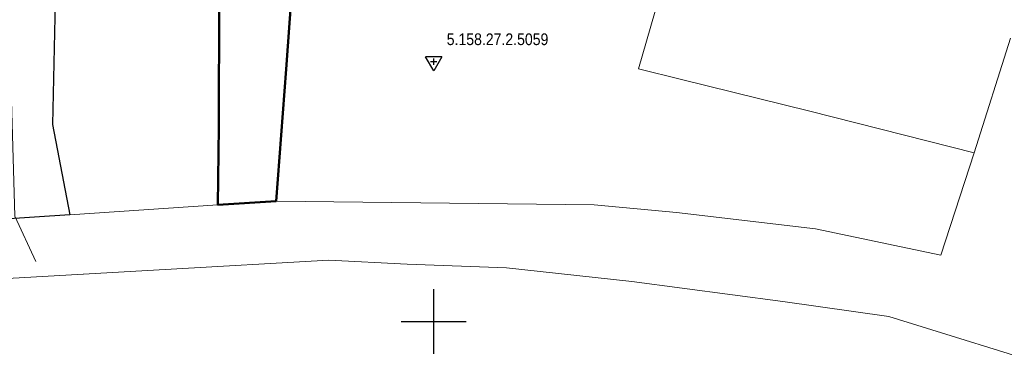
# Model space of a CAD drawing. Header units: metres. Extents: x 5552311 to 5555313, y 5709371 to 5712599.
# Tile 31 of 71: x 5554618 to 5554694, y 5710496 to 5710523. Entities that reach past the tile are written whole.
import ezdxf
from ezdxf.enums import TextEntityAlignment as Align

# ---------------------------------------------------------------- set-up
doc = ezdxf.new("R2010")
doc.units = ezdxf.units.M
doc.header["$MEASUREMENT"] = 0
doc.layers.get('0').update_dxf_attribs({"color": 2, "linetype": 'CONTINUOUS', "lineweight": 5})
for name, color, linetype in [('203-punkt graniczny', 7, 'CONTINUOUS'), ('218-kontur użytku gruntowego', 60, 'CONTINUOUS'), ('219-działka ewidencyjna', 7, 'CONTINUOUS'), ('312-budynek ewidencyjny', 7, 'CONTINUOUS'), ('przewód kanalizacyjny', 7, 'CONTINUOUS'), ('Szczegółowa osnowa geodezyjna wysokościowa', 7, 'CONTINUOUS'), ('Szczegółowa osnowa geodezyjna wysokościowa-Atr103', 7, 'CONTINUOUS'), ('Wstawianie ramki sekcyjnej z opisem', 7, 'CONTINUOUS')]:
    doc.layers.add(name, color=color, linetype=linetype)
doc.styles.get("Standard").update_dxf_attribs({"font": 'Working1250', "width": 0.75})

# ---------------------------------------------------------------- blocks, each defined once
blk = doc.blocks.new('203')
at = {"linetype": 'Continuous', "lineweight": 0}
h = blk.add_hatch(color=94, dxfattribs=at)
edge = h.paths.add_edge_path()
edge.add_arc((0, 0), 0.045, 0, 360)
blk = doc.blocks.new('OSSH')
at = {"color": 0}
for p, q in [((0, -0.721), (-0.624, 0.362)), ((0.626, 0.362), (-0.624, 0.362)), ((-0.25, 0), (0.25, 0)), ((0.626, 0.362), (0, -0.721)), ((0, -0.25), (0, 0.25))]:
    blk.add_line(p, q, dxfattribs=at)
blk = doc.blocks.new('RAMKA500K')
at = {"color": 0}
for p, q in [((247.5, 250), (252.5, 250)), ((250, 247.5), (250, 250)), ((250, 0), (250, 2.5)), ((247.5, 0), (252.5, 0))]:
    blk.add_line(p, q, dxfattribs=at)

msp = doc.modelspace()

# ---------------------------------------------------------------- linework, layer by layer
at = {"layer": '218-kontur użytku gruntowego', "linetype": 'Continuous', "lineweight": 9, "flags": 128}
for points in [[(5554665.77, 5710519.44), (5554668.92, 5710530.3)], [(5554694.43, 5710521.8), (5554691.65, 5710512.99)], [(5554669.08, 5710518.63), (5554665.77, 5710519.44)], [(5554678.98, 5710516.19), (5554669.08, 5710518.63)], [(5554691.65, 5710512.99), (5554678.98, 5710516.19)], [(5554689.08, 5710505.11), (5554691.65, 5710512.99)], [(5554691.65, 5710512.99), (5554689.08, 5710505.11)], [(5554621.96, 5710508.22), (5554633.36, 5710508.99)], [(5554633.36, 5710508.99), (5554621.96, 5710508.22)], [(5554633.36, 5710508.99), (5554637.87, 5710509.25)], [(5554637.87, 5710509.25), (5554633.36, 5710508.99)], [(5554637.87, 5710509.25), (5554662.37, 5710508.98)], [(5554662.37, 5710508.98), (5554637.87, 5710509.25)], [(5554662.37, 5710508.98), (5554668.71, 5710508.4)], [(5554668.71, 5710508.4), (5554662.37, 5710508.98)], [(5554616.48, 5710507.86), (5554621.96, 5710508.22)], [(5554621.96, 5710508.22), (5554616.48, 5710507.86)], [(5554668.71, 5710508.4), (5554679.41, 5710507.12)], [(5554679.41, 5710507.12), (5554668.71, 5710508.4)], [(5554679.41, 5710507.12), (5554689.08, 5710505.11)], [(5554689.08, 5710505.11), (5554679.41, 5710507.12)], [(5554604.06, 5710502.56), (5554641.91, 5710504.71)], [(5554641.91, 5710504.71), (5554647.95, 5710504.41)], [(5554647.95, 5710504.41), (5554655.61, 5710504.13)], [(5554655.61, 5710504.13), (5554665.27, 5710503.08)], [(5554665.27, 5710503.08), (5554676.9, 5710501.55)], [(5554676.9, 5710501.55), (5554685.06, 5710500.39)], [(5554685.06, 5710500.39), (5554698.65, 5710496.17)]]:
    msp.add_lwpolyline(points, dxfattribs=at)
at = {"layer": '219-działka ewidencyjna', "color": 94, "linetype": 'Continuous', "lineweight": 30, "flags": 128}
for points in [[(5554639.75, 5710534.52), (5554637.87, 5710509.25)], [(5554620.83, 5710524.59), (5554620.63, 5710515.17)], [(5554633.46, 5710524.68), (5554633.36, 5710508.99)], [(5554620.63, 5710515.17), (5554621.96, 5710508.22)], [(5554637.87, 5710509.25), (5554633.36, 5710508.99)], [(5554621.96, 5710508.22), (5554616.48, 5710507.86)]]:
    msp.add_lwpolyline(points, dxfattribs=at)
at = {"layer": '312-budynek ewidencyjny', "color": 8, "linetype": 'Continuous', "lineweight": 50, "flags": 128}
for points in [[(5554633.43, 5710514.99), (5554633.46, 5710524.68)], [(5554639.05, 5710525.1), (5554638.63, 5710519.43)], [(5554638.63, 5710519.43), (5554637.87, 5710509.25)], [(5554633.36, 5710508.99), (5554633.43, 5710514.99)], [(5554637.87, 5710509.25), (5554633.36, 5710508.99)]]:
    msp.add_lwpolyline(points, dxfattribs=at)
at = {"layer": 'przewód kanalizacyjny', "color": 34, "linetype": 'Continuous', "lineweight": 18, "flags": 128}
msp.add_lwpolyline([(5554604.5, 5710557.96), (5554609.36, 5710555.79), (5554613.78, 5710541.69), (5554616.09, 5710535.74), (5554617.06, 5710531.26), (5554617.73, 5710508.1), (5554619.33, 5710504.63)], dxfattribs=at)

# ---------------------------------------------------------------- block references
at = {"layer": '203-punkt graniczny', "color": 8, "linetype": 'Continuous', "lineweight": 18}
for p in [(5554620.63, 5710515.17), (5554633.36, 5710508.99), (5554637.87, 5710509.25), (5554621.96, 5710508.22)]:
    msp.add_blockref('203', p, dxfattribs=at)
at = {"layer": 'Szczegółowa osnowa geodezyjna wysokościowa', "color": 8, "linetype": 'Continuous', "lineweight": 18}
msp.add_blockref('OSSH', (5554650, 5710520), dxfattribs=at)
at = {"layer": 'Wstawianie ramki sekcyjnej z opisem', "color": 8, "linetype": 'Continuous', "lineweight": 13}
for p in [(5554400, 5710500), (5554400, 5710500), (5554400, 5710500), (5554400, 5710500), (5554400, 5710250), (5554400, 5710250), (5554400, 5710250), (5554400, 5710250)]:
    msp.add_blockref('RAMKA500K', p, dxfattribs=at)

# ---------------------------------------------------------------- texts
at = {"layer": 'Szczegółowa osnowa geodezyjna wysokościowa-Atr103', "color": 8, "width": 0.9}
msp.add_text('5.158.27.2.5059', height=0.9, dxfattribs=at).set_placement((5554651, 5710521), align=Align.BOTTOM_LEFT)

doc.saveas('drawing.dxf')
